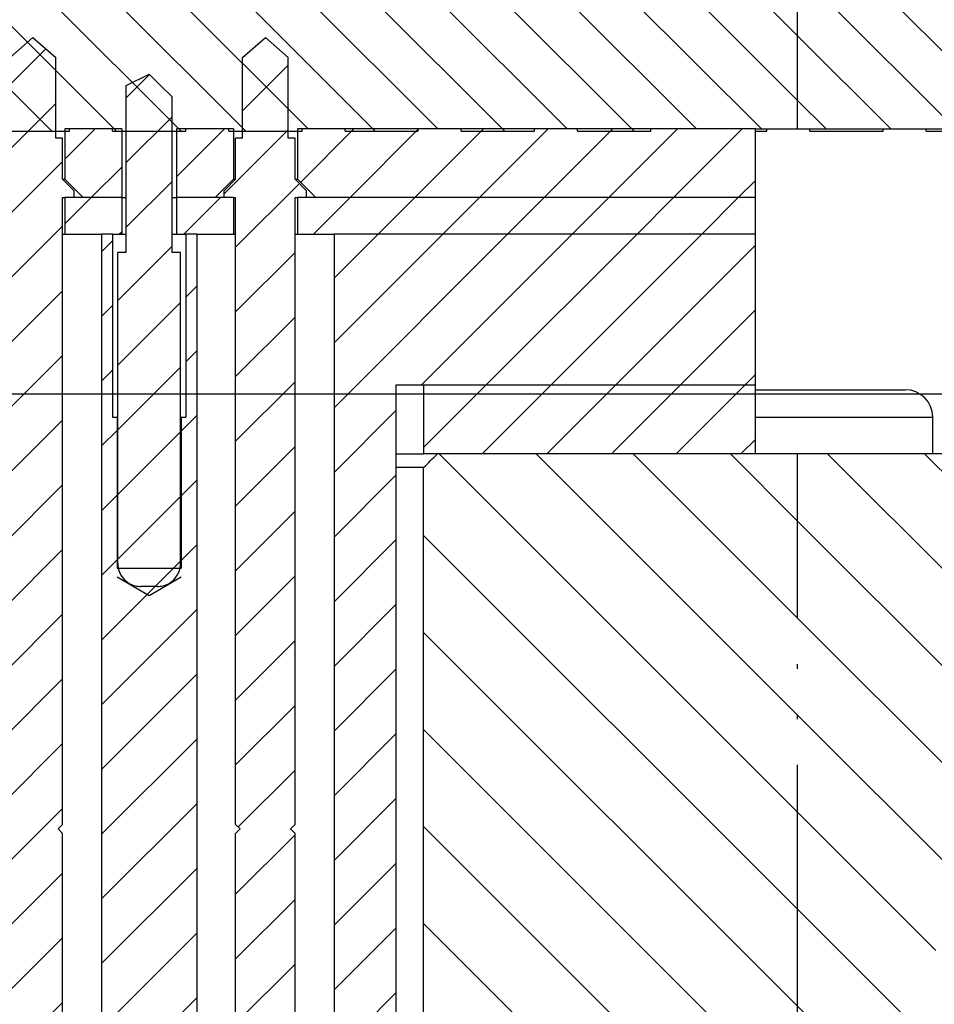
# Model space of a CAD drawing. Extents: x -1763 to 4575, y -3429 to 1051.
# Tile 137 of 193: x 3276 to 3296, y -2483 to -2461. Entities that reach past the tile are written whole.
import ezdxf

# ---------------------------------------------------------------- set-up
doc = ezdxf.new("R2010")
doc.units = 0
doc.linetypes.add('DASHED', pattern=[15, 7, -8])
doc.linetypes.add('PHANTOM', pattern=[13, 10, -1, 0, -1, 0, -1])
doc.layers.get('0').update_dxf_attribs({"linetype": 'CONTINUOUS'})
doc.layers.add('1', color=7, linetype='CONTINUOUS')
pattern_1 = [(225, (0, 0), (0.70710678, -0.70710678), [])]
pattern_2 = [(135, (0, 0), (-1.06066017, -1.06066017), [])]
pattern_3 = [(135, (0, 0), (-0.70710678, -0.70710678), [])]

# ---------------------------------------------------------------- blocks, each defined once
blk = doc.blocks.new('Z-STACK', base_point=(-660.966, -2613.082))
at = {"linetype": 'CONTINUOUS'}
h = blk.add_hatch(dxfattribs=at)
h.set_pattern_fill('USER', color=3, angle=135, pattern_type=0)
h.set_pattern_definition(pattern_3)
h.paths.add_polyline_path([(3262.982, -2463.768), (3262.459, -2463.768), (3262.263, -2463.768), (3262.261, -2463.768), (3262.141, -2463.768), (3262.141, -2463.818), (3260.541, -2463.818), (3260.541, -2463.768), (3260.467, -2463.768), (3259.601, -2463.768), (3259.601, -2463.818), (3258.001, -2463.818), (3258.001, -2463.768), (3257.07, -2463.768), (3257.061, -2463.768), (3257.061, -2463.818), (3255.461, -2463.818), (3255.461, -2463.768), (3255.274, -2463.768), (3255.078, -2463.768), (3254.521, -2463.768), (3254.521, -2463.818), (3252.921, -2463.818), (3252.921, -2463.768), (3251.981, -2463.768), (3251.981, -2463.818), (3250.381, -2463.818), (3250.381, -2463.768), (3249.886, -2463.768), (3249.69, -2463.768), (3249.441, -2463.768), (3249.441, -2463.818), (3247.841, -2463.818), (3247.841, -2463.768), (3246.901, -2463.768), (3246.901, -2463.818), (3245.301, -2463.818), (3245.301, -2463.768), (3245.066, -2463.768), (3244.684, -2463.768), (3244.498, -2463.768), (3244.361, -2463.768), (3244.361, -2463.818), (3242.761, -2463.818), (3242.761, -2463.768), (3242.702, -2463.768), (3242.506, -2463.768), (3242.237, -2463.768), (3241.855, -2463.768), (3241.821, -2463.768), (3241.821, -2463.818), (3240.221, -2463.818), (3240.221, -2463.768), (3239.874, -2463.768), (3239.492, -2463.768), (3239.281, -2463.768), (3239.11, -2463.768), (3238.914, -2463.768), (3238.645, -2463.768), (3238.285, -2463.768), (3238.263, -2463.768), (3237.882, -2463.768), (3237.681, -2463.768), (3237.5, -2463.768), (3237.407, -2463.768), (3237.314, -2463.768), (3237.118, -2463.768), (3237.053, -2463.768), (3237.045, -2463.768), (3236.741, -2463.768), (3236.663, -2463.768), (3236.282, -2463.768), (3235.9, -2463.768), (3235.78, -2463.768), (3235.518, -2463.768), (3235.322, -2463.768), (3235.141, -2463.768), (3235.053, -2463.768), (3234.671, -2463.768), (3234.24, -2463.768), (3234.24, -2460.268), (3234.494, -2460.268), (3235.311, -2460.268), (3236.661, -2460.268), (3237.561, -2460.268), (3240.911, -2460.268), (3249.311, -2460.268), (3253.561, -2460.268), (3255.451, -2460.268), (3255.451, -2460.218), (3293.291, -2460.218), (3293.291, -2460.268), (3293.291, -2463.768), (3292.621, -2463.768), (3292.368, -2463.768), (3291.021, -2463.768), (3290.081, -2463.768), (3290.081, -2463.818), (3288.481, -2463.818), (3288.481, -2463.768), (3287.541, -2463.768), (3287.541, -2463.818), (3285.941, -2463.818), (3285.941, -2463.768), (3285.001, -2463.768), (3285.001, -2463.818), (3283.401, -2463.818), (3283.401, -2463.768), (3282.461, -2463.768), (3282.461, -2463.818), (3282.161, -2463.818), (3281.161, -2463.818), (3280.861, -2463.818), (3280.861, -2463.768), (3279.921, -2463.768), (3279.921, -2463.818), (3279.621, -2463.818), (3278.621, -2463.818), (3278.321, -2463.818), (3278.321, -2463.768), (3277.381, -2463.768), (3277.381, -2463.818), (3277.081, -2463.818), (3276.081, -2463.818), (3275.781, -2463.818), (3275.781, -2463.768), (3274.841, -2463.768), (3274.841, -2463.818), (3273.241, -2463.818), (3273.241, -2463.768), (3272.301, -2463.768), (3272.301, -2463.818), (3270.701, -2463.818), (3270.701, -2463.768), (3269.761, -2463.768), (3269.761, -2463.818), (3268.161, -2463.818), (3268.161, -2463.768), (3267.221, -2463.768), (3267.221, -2463.818), (3265.621, -2463.818), (3265.621, -2463.768), (3265.332, -2463.768), (3264.877, -2463.768), (3264.681, -2463.768), (3264.681, -2463.818), (3263.081, -2463.818), (3263.081, -2463.768)])
h = blk.add_hatch(dxfattribs=at)
h.set_pattern_fill('USER', color=3, angle=135, pattern_type=0)
h.set_pattern_definition(pattern_3)
h.paths.add_polyline_path([(3340.811, -2460.268), (3344.831, -2460.268), (3344.831, -2462.368), (3343.431, -2463.768), (3340.881, -2463.768), (3339.281, -2463.768), (3338.341, -2463.768), (3336.741, -2463.768), (3335.801, -2463.768), (3334.201, -2463.768), (3333.261, -2463.768), (3331.661, -2463.768), (3330.721, -2463.768), (3329.121, -2463.768), (3328.181, -2463.768), (3326.581, -2463.768), (3325.641, -2463.768), (3324.041, -2463.768), (3323.101, -2463.768), (3321.501, -2463.768), (3320.561, -2463.768), (3318.961, -2463.768), (3318.021, -2463.768), (3316.421, -2463.768), (3315.481, -2463.768), (3313.881, -2463.768), (3312.941, -2463.768), (3311.341, -2463.768), (3310.401, -2463.768), (3308.801, -2463.768), (3307.861, -2463.768), (3306.261, -2463.768), (3305.321, -2463.768), (3303.721, -2463.768), (3302.781, -2463.768), (3301.181, -2463.768), (3300.241, -2463.768), (3298.641, -2463.768), (3297.701, -2463.768), (3296.101, -2463.768), (3295.161, -2463.768), (3293.561, -2463.768), (3293.291, -2463.768), (3293.291, -2460.268), (3295.811, -2460.268), (3300.311, -2460.268), (3315.931, -2460.268), (3336.311, -2460.268)])
h = blk.add_hatch(dxfattribs=at)
h.set_pattern_fill('USER', color=1, angle=225, pattern_type=0)
h.set_pattern_definition(pattern_1)
h.paths.add_polyline_path([(3275.681, -2465.118), (3275.931, -2464.868), (3275.931, -2463.968), (3276.081, -2463.968), (3276.081, -2463.818), (3276.081, -2463.768), (3276.081, -2462.818), (3276.081, -2462.202), (3276.581, -2461.768), (3277.081, -2462.202), (3277.081, -2463.068), (3277.081, -2463.768), (3277.081, -2463.818), (3277.081, -2463.968), (3277.231, -2463.968), (3277.231, -2464.868), (3277.481, -2465.118), (3277.481, -2465.268), (3277.281, -2465.268), (3277.231, -2465.268), (3277.231, -2466.068), (3277.231, -2478.968), (3277.131, -2479.068), (3277.231, -2479.168), (3277.231, -2497.468), (3277.131, -2497.568), (3277.231, -2497.668), (3277.231, -2503.085), (3277.231, -2503.885), (3277.231, -2510.068), (3277.231, -2510.868), (3277.231, -2511.768), (3277.231, -2512.668), (3277.081, -2512.668), (3277.081, -2512.768), (3277.081, -2513.268), (3277.081, -2513.718), (3277.081, -2513.768), (3277.081, -2514.518), (3277.081, -2514.835), (3276.581, -2515.268), (3276.081, -2514.835), (3276.081, -2514.268), (3276.081, -2513.768), (3276.081, -2513.468), (3276.081, -2513.268), (3276.081, -2512.768), (3276.081, -2512.668), (3275.931, -2512.668), (3275.931, -2511.768), (3275.931, -2510.868), (3275.931, -2510.068), (3275.931, -2503.885), (3275.931, -2503.085), (3275.931, -2497.668), (3276.031, -2497.568), (3275.931, -2497.468), (3275.931, -2479.168), (3276.031, -2479.068), (3275.931, -2478.968), (3275.931, -2466.068), (3275.931, -2465.268), (3275.881, -2465.268), (3275.681, -2465.268)])
h = blk.add_hatch(dxfattribs=at)
h.set_pattern_fill('USER', color=1, angle=225, pattern_type=0)
h.set_pattern_definition(pattern_1)
h.paths.add_polyline_path([(3281.661, -2515.268), (3281.161, -2514.835), (3281.161, -2514.268), (3281.161, -2513.768), (3281.161, -2513.468), (3281.161, -2513.268), (3281.161, -2512.768), (3281.161, -2512.668), (3281.011, -2512.668), (3281.011, -2511.768), (3281.011, -2510.868), (3281.011, -2510.068), (3281.011, -2503.885), (3281.011, -2503.085), (3281.011, -2497.668), (3281.111, -2497.568), (3281.011, -2497.468), (3281.011, -2479.168), (3281.111, -2479.068), (3281.011, -2478.968), (3281.011, -2466.068), (3281.011, -2465.268), (3280.961, -2465.268), (3280.761, -2465.268), (3280.761, -2465.118), (3281.011, -2464.868), (3281.011, -2463.968), (3281.161, -2463.968), (3281.161, -2463.818), (3281.161, -2463.768), (3281.161, -2462.818), (3281.161, -2462.202), (3281.661, -2461.768), (3282.161, -2462.202), (3282.161, -2463.068), (3282.161, -2463.768), (3282.161, -2463.818), (3282.161, -2463.968), (3282.311, -2463.968), (3282.311, -2464.868), (3282.561, -2465.118), (3282.561, -2465.268), (3282.361, -2465.268), (3282.311, -2465.268), (3282.311, -2466.068), (3282.311, -2478.968), (3282.211, -2479.068), (3282.311, -2479.168), (3282.311, -2497.468), (3282.211, -2497.568), (3282.311, -2497.668), (3282.311, -2503.085), (3282.311, -2503.885), (3282.311, -2510.068), (3282.311, -2510.868), (3282.311, -2511.768), (3282.311, -2512.668), (3282.161, -2512.668), (3282.161, -2512.768), (3282.161, -2513.268), (3282.161, -2513.718), (3282.161, -2513.768), (3282.161, -2514.518), (3282.161, -2514.835)])
h = blk.add_hatch(dxfattribs=at)
h.set_pattern_fill('USER', color=1, angle=225, pattern_type=0)
h.set_pattern_definition(pattern_1)
edge = h.paths.add_edge_path()
edge.add_line((3278.621, -2463.818), (3278.621, -2463.768))
edge.add_line((3278.621, -2463.768), (3278.621, -2462.818))
edge.add_line((3278.621, -2462.818), (3279.121, -2462.568))
edge.add_line((3279.121, -2462.568), (3279.371, -2462.818))
edge.add_line((3279.371, -2462.818), (3279.621, -2463.068))
edge.add_line((3279.621, -2463.068), (3279.621, -2463.768))
edge.add_line((3279.621, -2463.768), (3279.621, -2463.818))
edge.add_line((3279.621, -2463.818), (3279.621, -2463.968))
edge.add_line((3279.621, -2463.968), (3279.621, -2466.068))
edge.add_line((3279.621, -2466.068), (3279.621, -2466.468))
edge.add_line((3279.621, -2466.468), (3279.771, -2466.468))
edge.add_line((3279.771, -2466.468), (3279.806, -2466.468))
edge.add_line((3279.806, -2466.468), (3279.806, -2470.068))
edge.add_line((3279.806, -2470.068), (3279.806, -2473.268))
edge.add_arc((3279.306, -2473.268), 0.5, 348.463, 360, ccw=False)
edge.add_arc((3279.306, -2473.268), 0.5, 323.1301, 348.463, ccw=False)
edge.add_arc((3279.306, -2473.268), 0.5, 270, 323.1301, ccw=False)
edge.add_line((3279.306, -2473.768), (3279.121, -2473.768))
edge.add_line((3279.121, -2473.768), (3278.936, -2473.768))
edge.add_arc((3278.936, -2473.268), 0.5, 216.8699, 270, ccw=False)
edge.add_arc((3278.936, -2473.268), 0.5, 191.537, 216.8699, ccw=False)
edge.add_arc((3278.936, -2473.268), 0.5, 540, 191.537, ccw=False)
edge.add_line((3278.436, -2473.268), (3278.436, -2470.068))
edge.add_line((3278.436, -2470.068), (3278.436, -2466.468))
edge.add_line((3278.436, -2466.468), (3278.471, -2466.468))
edge.add_line((3278.471, -2466.468), (3278.621, -2466.468))
edge.add_line((3278.621, -2466.468), (3278.621, -2466.068))
edge.add_line((3278.621, -2466.068), (3278.621, -2463.968))
edge.add_line((3278.621, -2463.968), (3278.621, -2463.818))
h = blk.add_hatch(dxfattribs=at)
h.set_pattern_fill('USER', color=1, angle=225, pattern_type=0)
h.set_pattern_definition(pattern_1)
h.paths.add_polyline_path([(3278.321, -2463.768), (3277.381, -2463.768), (3277.281, -2463.768), (3277.281, -2464.868), (3277.681, -2465.268), (3278.221, -2465.268), (3278.471, -2465.268), (3278.521, -2465.268), (3278.521, -2463.768)])
h = blk.add_hatch(dxfattribs=at)
h.set_pattern_fill('USER', color=1, angle=225, pattern_type=0)
h.set_pattern_definition(pattern_1)
h.paths.add_polyline_path([(3280.961, -2464.868), (3280.561, -2465.268), (3280.021, -2465.268), (3279.771, -2465.268), (3279.721, -2465.268), (3279.721, -2463.768), (3279.921, -2463.768), (3280.861, -2463.768), (3280.961, -2463.768)])
h = blk.add_hatch(dxfattribs=at)
h.set_pattern_fill('USER', color=1, angle=225, pattern_type=0)
h.set_pattern_definition(pattern_1)
h.paths.add_polyline_path([(3285.941, -2463.768), (3285.001, -2463.768), (3283.401, -2463.768), (3282.461, -2463.768), (3282.361, -2463.768), (3282.361, -2464.868), (3282.761, -2465.268), (3292.368, -2465.268), (3292.368, -2463.768), (3291.021, -2463.768), (3290.081, -2463.768), (3288.481, -2463.768), (3287.541, -2463.768)])
h = blk.add_hatch(dxfattribs=at)
h.set_pattern_fill('USER', color=1, angle=225, pattern_type=0)
h.set_pattern_definition(pattern_1)
h.paths.add_polyline_path([(3277.681, -2465.268), (3277.481, -2465.268), (3277.281, -2465.268), (3277.281, -2466.068), (3278.081, -2466.068), (3278.321, -2466.068), (3278.521, -2466.068), (3278.521, -2465.268), (3278.471, -2465.268), (3278.221, -2465.268)])
h = blk.add_hatch(dxfattribs=at)
h.set_pattern_fill('USER', color=1, angle=225, pattern_type=0)
h.set_pattern_definition(pattern_1)
h.paths.add_polyline_path([(3279.771, -2465.268), (3279.721, -2465.268), (3279.721, -2466.068), (3279.921, -2466.068), (3280.161, -2466.068), (3280.961, -2466.068), (3280.961, -2465.268), (3280.761, -2465.268), (3280.561, -2465.268), (3280.021, -2465.268)])
h = blk.add_hatch(dxfattribs=at)
h.set_pattern_fill('USER', color=1, angle=225, pattern_type=0)
h.set_pattern_definition(pattern_1)
h.paths.add_polyline_path([(3282.761, -2465.268), (3282.561, -2465.268), (3282.361, -2465.268), (3282.361, -2466.068), (3283.161, -2466.068), (3292.368, -2466.068), (3292.368, -2465.268)])
h = blk.add_hatch(dxfattribs=at)
h.set_pattern_fill('USER', color=1, angle=225, pattern_type=0)
h.set_pattern_definition(pattern_1)
h.paths.add_polyline_path([(3279.921, -2470.068), (3279.921, -2466.068), (3280.161, -2466.068), (3280.161, -2511.768), (3279.921, -2511.768), (3279.921, -2507.768), (3279.821, -2507.768), (3279.821, -2503.768), (3279.806, -2503.768), (3279.706, -2503.768), (3278.536, -2503.768), (3278.436, -2503.768), (3278.421, -2503.768), (3278.421, -2507.768), (3278.321, -2507.768), (3278.321, -2511.768), (3278.081, -2511.768), (3278.081, -2466.068), (3278.321, -2466.068), (3278.321, -2470.068), (3278.421, -2470.068), (3278.421, -2473.368), (3278.446, -2473.368), (3279.796, -2473.368), (3279.821, -2473.368), (3279.821, -2470.068)])
h = blk.add_hatch(dxfattribs=at)
h.set_pattern_fill('USER', color=1, angle=225, pattern_type=0)
h.set_pattern_definition(pattern_1)
h.paths.add_polyline_path([(3285.119, -2469.368), (3284.514, -2469.368), (3284.514, -2511.768), (3283.161, -2511.768), (3283.161, -2466.068), (3292.368, -2466.068), (3292.368, -2469.368)])
h = blk.add_hatch(dxfattribs=at)
h.set_pattern_fill('USER', color=1, angle=225, pattern_type=0)
h.set_pattern_definition(pattern_1)
h.paths.add_polyline_path([(3286.057, -2470.868), (3286.026, -2470.868), (3285.975, -2470.868), (3285.889, -2470.868), (3285.768, -2470.868), (3285.706, -2470.868), (3285.662, -2470.868), (3285.636, -2470.868), (3285.598, -2470.868), (3285.575, -2470.868), (3285.472, -2470.868), (3285.449, -2470.868), (3285.445, -2470.868), (3285.421, -2470.868), (3285.266, -2470.868), (3285.248, -2470.868), (3285.212, -2470.868), (3285.119, -2470.868), (3285.119, -2469.368), (3292.368, -2469.368), (3292.368, -2470.868), (3290.467, -2470.868), (3290.38, -2470.868), (3290.274, -2470.868), (3290.129, -2470.868), (3290.102, -2470.868), (3290.084, -2470.868), (3290.027, -2470.868), (3289.937, -2470.868), (3289.888, -2470.868), (3289.799, -2470.868), (3289.681, -2470.868), (3289.623, -2470.868), (3289.548, -2470.868), (3289.435, -2470.868), (3288.911, -2470.868), (3288.652, -2470.868), (3288.328, -2470.868), (3288.323, -2470.868), (3288.043, -2470.868), (3287.993, -2470.868), (3287.932, -2470.868), (3287.826, -2470.868), (3287.812, -2470.868), (3287.787, -2470.868), (3287.744, -2470.868), (3287.579, -2470.868), (3287.472, -2470.868), (3287.439, -2470.868), (3287.378, -2470.868), (3287.231, -2470.868), (3287.089, -2470.868), (3286.969, -2470.868), (3286.707, -2470.868), (3286.667, -2470.868)])
h = blk.add_hatch(dxfattribs=at)
h.set_pattern_fill('USER', color=4, scale=1.5, angle=135, pattern_type=0)
h.set_pattern_definition(pattern_2)
edge = h.paths.add_edge_path()
edge.add_line((3293.291, -2470.868), (3292.368, -2470.868))
edge.add_line((3292.368, -2470.868), (3290.467, -2470.868))
edge.add_line((3290.467, -2470.868), (3290.38, -2470.868))
edge.add_line((3290.38, -2470.868), (3290.274, -2470.868))
edge.add_line((3290.274, -2470.868), (3290.129, -2470.868))
edge.add_line((3290.129, -2470.868), (3290.102, -2470.868))
edge.add_line((3290.102, -2470.868), (3290.084, -2470.868))
edge.add_line((3290.084, -2470.868), (3290.027, -2470.868))
edge.add_line((3290.027, -2470.868), (3289.937, -2470.868))
edge.add_line((3289.937, -2470.868), (3289.888, -2470.868))
edge.add_line((3289.888, -2470.868), (3289.799, -2470.868))
edge.add_line((3289.799, -2470.868), (3289.681, -2470.868))
edge.add_line((3289.681, -2470.868), (3289.623, -2470.868))
edge.add_line((3289.623, -2470.868), (3289.548, -2470.868))
edge.add_line((3289.548, -2470.868), (3289.435, -2470.868))
edge.add_line((3289.435, -2470.868), (3288.911, -2470.868))
edge.add_line((3288.911, -2470.868), (3288.652, -2470.868))
edge.add_line((3288.652, -2470.868), (3288.328, -2470.868))
edge.add_line((3288.328, -2470.868), (3288.323, -2470.868))
edge.add_line((3288.323, -2470.868), (3288.043, -2470.868))
edge.add_line((3288.043, -2470.868), (3287.993, -2470.868))
edge.add_line((3287.993, -2470.868), (3287.932, -2470.868))
edge.add_line((3287.932, -2470.868), (3287.826, -2470.868))
edge.add_line((3287.826, -2470.868), (3287.812, -2470.868))
edge.add_line((3287.812, -2470.868), (3287.787, -2470.868))
edge.add_line((3287.787, -2470.868), (3287.744, -2470.868))
edge.add_line((3287.744, -2470.868), (3287.579, -2470.868))
edge.add_line((3287.579, -2470.868), (3287.472, -2470.868))
edge.add_line((3287.472, -2470.868), (3287.439, -2470.868))
edge.add_line((3287.439, -2470.868), (3287.378, -2470.868))
edge.add_line((3287.378, -2470.868), (3287.231, -2470.868))
edge.add_line((3287.231, -2470.868), (3287.089, -2470.868))
edge.add_line((3287.089, -2470.868), (3286.969, -2470.868))
edge.add_line((3286.969, -2470.868), (3286.707, -2470.868))
edge.add_line((3286.707, -2470.868), (3286.667, -2470.868))
edge.add_line((3286.667, -2470.868), (3286.057, -2470.868))
edge.add_line((3286.057, -2470.868), (3286.026, -2470.868))
edge.add_line((3286.026, -2470.868), (3285.975, -2470.868))
edge.add_line((3285.975, -2470.868), (3285.889, -2470.868))
edge.add_line((3285.889, -2470.868), (3285.768, -2470.868))
edge.add_line((3285.768, -2470.868), (3285.706, -2470.868))
edge.add_line((3285.706, -2470.868), (3285.662, -2470.868))
edge.add_line((3285.662, -2470.868), (3285.636, -2470.868))
edge.add_line((3285.636, -2470.868), (3285.598, -2470.868))
edge.add_line((3285.598, -2470.868), (3285.575, -2470.868))
edge.add_line((3285.575, -2470.868), (3285.472, -2470.868))
edge.add_line((3285.472, -2470.868), (3285.449, -2470.868))
edge.add_line((3285.449, -2470.868), (3285.445, -2470.868))
edge.add_line((3285.445, -2470.868), (3285.421, -2470.868))
edge.add_spline(control_points=[(3285.421, -2470.868), (3285.371, -2470.918), (3285.27, -2471.018), (3285.169, -2471.118), (3285.119, -2471.168)], knot_values=[0, 0, 0, 0, 0.212901, 0.425803, 0.425803, 0.425803, 0.425803], degree=3, periodic=0)
edge.add_line((3285.119, -2471.168), (3285.119, -2500.568))
edge.add_spline(control_points=[(3285.119, -2500.568), (3285.169, -2500.618), (3285.27, -2500.718), (3285.371, -2500.818), (3285.421, -2500.868)], knot_values=[0, 0, 0, 0, 0.212901, 0.425803, 0.425803, 0.425803, 0.425803], degree=3, periodic=0)
edge.add_line((3285.421, -2500.868), (3293.291, -2500.868))
edge.add_line((3293.291, -2500.868), (3293.291, -2470.868))
h = blk.add_hatch(dxfattribs=at)
h.set_pattern_fill('USER', color=4, scale=1.5, angle=135, pattern_type=0)
h.set_pattern_definition(pattern_2)
h.paths.add_polyline_path([(3299.886, -2471.568), (3299.886, -2472.668), (3299.886, -2478.968), (3299.586, -2479.268), (3299.186, -2479.268), (3298.886, -2479.268), (3298.886, -2480.368), (3296.811, -2480.368), (3296.311, -2480.368), (3296.311, -2500.568), (3296.011, -2500.868), (3293.291, -2500.868), (3293.291, -2470.868), (3299.586, -2470.868), (3299.886, -2471.168)])
at = {"color": 30, "linetype": 'PHANTOM'}
blk.add_line((3293.291, -2463.768), (3293.291, -2460.268), dxfattribs=at)
at = {"color": 7, "linetype": 'CONTINUOUS'}
for p, q in [((3276.081, -2462.202), (3276.581, -2461.768)), ((3276.581, -2461.768), (3277.081, -2462.202)), ((3281.161, -2462.202), (3281.661, -2461.768)), ((3281.661, -2461.768), (3282.161, -2462.202)), ((3277.081, -2463.068), (3277.081, -2462.202)), ((3281.161, -2462.818), (3281.161, -2462.202)), ((3282.161, -2463.068), (3282.161, -2462.202)), ((3278.621, -2462.818), (3279.121, -2462.568)), ((3279.121, -2462.568), (3279.371, -2462.818)), ((3278.621, -2463.768), (3278.621, -2462.818)), ((3279.371, -2462.818), (3279.621, -2463.068)), ((3281.161, -2463.768), (3281.161, -2462.818)), ((3277.081, -2463.768), (3277.081, -2463.068)), ((3279.621, -2463.768), (3279.621, -2463.068)), ((3282.161, -2463.768), (3282.161, -2463.068)), ((3277.081, -2463.818), (3277.081, -2463.768)), ((3277.081, -2463.968), (3277.081, -2463.818)), ((3277.281, -2463.768), (3277.281, -2464.868)), ((3278.521, -2463.768), (3278.521, -2465.268)), ((3278.621, -2463.818), (3278.621, -2463.768)), ((3278.621, -2463.968), (3278.621, -2463.818)), ((3279.621, -2463.818), (3279.621, -2463.768)), ((3279.621, -2463.968), (3279.621, -2463.818)), ((3279.721, -2463.768), (3279.721, -2465.268)), ((3280.961, -2463.768), (3280.961, -2464.868)), ((3281.161, -2463.818), (3281.161, -2463.768)), ((3281.161, -2463.968), (3281.161, -2463.818)), ((3282.161, -2463.818), (3282.161, -2463.768)), ((3282.161, -2463.968), (3282.161, -2463.818)), ((3282.361, -2463.768), (3282.361, -2464.868)), ((3292.368, -2465.268), (3292.368, -2463.768)), ((3277.231, -2464.868), (3277.231, -2463.968)), ((3278.621, -2466.068), (3278.621, -2463.968)), ((3279.621, -2466.068), (3279.621, -2463.968)), ((3281.011, -2464.868), (3281.011, -2463.968)), ((3282.311, -2464.868), (3282.311, -2463.968)), ((3277.231, -2464.868), (3277.281, -2464.868)), ((3277.231, -2464.868), (3277.481, -2465.118)), ((3277.281, -2464.868), (3277.681, -2465.268)), ((3280.961, -2464.868), (3280.561, -2465.268)), ((3281.011, -2464.868), (3280.761, -2465.118)), ((3280.961, -2464.868), (3281.011, -2464.868)), ((3282.311, -2464.868), (3282.361, -2464.868)), ((3282.311, -2464.868), (3282.561, -2465.118)), ((3282.361, -2464.868), (3282.761, -2465.268)), ((3277.481, -2465.268), (3277.481, -2465.118)), ((3280.761, -2465.268), (3280.761, -2465.118)), ((3282.561, -2465.268), (3282.561, -2465.118)), ((3277.231, -2465.268), (3277.281, -2465.268)), ((3277.231, -2466.068), (3277.231, -2465.268)), ((3277.481, -2465.268), (3277.281, -2465.268)), ((3277.281, -2465.268), (3277.281, -2466.068)), ((3277.481, -2465.268), (3277.281, -2465.268)), ((3277.681, -2465.268), (3277.481, -2465.268)), ((3278.221, -2465.268), (3277.681, -2465.268)), ((3278.221, -2465.268), (3277.681, -2465.268)), ((3278.471, -2465.268), (3278.221, -2465.268)), ((3278.471, -2465.268), (3278.221, -2465.268)), ((3278.521, -2465.268), (3278.471, -2465.268)), ((3278.521, -2465.268), (3278.471, -2465.268)), ((3278.521, -2465.268), (3278.621, -2465.268)), ((3278.521, -2465.268), (3278.521, -2466.068)), ((3278.521, -2465.268), (3278.621, -2465.268)), ((3279.621, -2465.268), (3279.721, -2465.268)), ((3279.621, -2465.268), (3279.721, -2465.268)), ((3279.771, -2465.268), (3279.721, -2465.268)), ((3279.721, -2465.268), (3279.721, -2466.068)), ((3279.771, -2465.268), (3279.721, -2465.268)), ((3280.021, -2465.268), (3279.771, -2465.268)), ((3280.021, -2465.268), (3279.771, -2465.268)), ((3280.561, -2465.268), (3280.021, -2465.268)), ((3280.561, -2465.268), (3280.021, -2465.268)), ((3280.761, -2465.268), (3280.561, -2465.268)), ((3280.961, -2465.268), (3280.761, -2465.268)), ((3280.961, -2465.268), (3280.761, -2465.268)), ((3280.961, -2465.268), (3281.011, -2465.268)), ((3280.961, -2465.268), (3280.961, -2466.068)), ((3281.011, -2466.068), (3281.011, -2465.268)), ((3282.311, -2466.068), (3282.311, -2465.268)), ((3282.311, -2465.268), (3282.361, -2465.268)), ((3282.561, -2465.268), (3282.361, -2465.268)), ((3282.361, -2465.268), (3282.361, -2466.068)), ((3282.561, -2465.268), (3282.361, -2465.268)), ((3282.761, -2465.268), (3282.561, -2465.268)), ((3292.368, -2465.268), (3282.761, -2465.268)), ((3292.368, -2465.268), (3282.761, -2465.268)), ((3292.368, -2466.068), (3292.368, -2465.268)), ((3277.231, -2478.968), (3277.231, -2466.068)), ((3277.231, -2466.068), (3277.281, -2466.068)), ((3277.281, -2466.068), (3278.081, -2466.068)), ((3278.321, -2466.068), (3278.081, -2466.068)), ((3278.081, -2466.068), (3278.081, -2511.768)), ((3278.321, -2466.068), (3278.081, -2466.068)), ((3278.321, -2466.068), (3278.521, -2466.068)), ((3278.321, -2466.068), (3278.321, -2470.068)), ((3278.521, -2466.068), (3278.621, -2466.068)), ((3278.621, -2466.468), (3278.621, -2466.068)), ((3279.621, -2466.068), (3279.721, -2466.068)), ((3279.621, -2466.468), (3279.621, -2466.068)), ((3279.721, -2466.068), (3279.921, -2466.068)), ((3280.161, -2466.068), (3279.921, -2466.068)), ((3280.161, -2466.068), (3279.921, -2466.068)), ((3279.921, -2466.068), (3279.921, -2470.068)), ((3280.161, -2466.068), (3280.961, -2466.068)), ((3280.161, -2466.068), (3280.161, -2511.768)), ((3280.961, -2466.068), (3281.011, -2466.068)), ((3281.011, -2478.968), (3281.011, -2466.068)), ((3282.311, -2478.968), (3282.311, -2466.068)), ((3282.311, -2466.068), (3282.361, -2466.068)), ((3282.361, -2466.068), (3283.161, -2466.068)), ((3292.368, -2466.068), (3283.161, -2466.068)), ((3283.161, -2466.068), (3283.161, -2511.768)), ((3292.368, -2466.068), (3283.161, -2466.068)), ((3292.368, -2469.368), (3292.368, -2466.068)), ((3278.471, -2466.468), (3278.436, -2466.468)), ((3278.436, -2470.068), (3278.436, -2466.468)), ((3278.621, -2466.468), (3278.471, -2466.468)), ((3279.771, -2466.468), (3279.621, -2466.468)), ((3279.806, -2466.468), (3279.771, -2466.468)), ((3279.806, -2470.068), (3279.806, -2466.468)), ((3284.514, -2469.368), (3284.514, -2511.768)), ((3285.119, -2469.368), (3284.514, -2469.368)), ((3292.368, -2469.368), (3285.119, -2469.368)), ((3285.119, -2469.368), (3285.119, -2470.868)), ((3292.368, -2469.368), (3285.119, -2469.368)), ((3292.368, -2470.868), (3292.368, -2469.368)), ((3292.368, -2469.468), (3294.589, -2469.468)), ((3294.589, -2469.468), (3295.644, -2469.468)), ((3278.321, -2470.068), (3278.421, -2470.068)), ((3278.421, -2470.068), (3278.421, -2473.368)), ((3278.421, -2470.068), (3278.436, -2470.068)), ((3278.436, -2473.268), (3278.436, -2470.068)), ((3279.806, -2470.068), (3279.821, -2470.068)), ((3279.806, -2473.268), (3279.806, -2470.068)), ((3279.821, -2470.068), (3279.821, -2473.368)), ((3279.821, -2470.068), (3279.921, -2470.068)), ((3296.244, -2470.868), (3296.244, -2470.068)), ((3292.368, -2470.868), (3290.467, -2470.868)), ((3278.421, -2473.368), (3278.446, -2473.368)), ((3278.446, -2473.368), (3279.796, -2473.368)), ((3279.796, -2473.368), (3279.821, -2473.368)), ((3279.121, -2473.768), (3278.936, -2473.768)), ((3279.306, -2473.768), (3279.121, -2473.768)), ((3277.131, -2479.068), (3277.231, -2478.968)), ((3281.111, -2479.068), (3281.011, -2478.968)), ((3282.211, -2479.068), (3282.311, -2478.968)), ((3277.131, -2479.068), (3277.231, -2479.168)), ((3277.231, -2497.468), (3277.231, -2479.168)), ((3281.111, -2479.068), (3281.011, -2479.168)), ((3281.011, -2497.468), (3281.011, -2479.168)), ((3282.211, -2479.068), (3282.311, -2479.168)), ((3282.311, -2497.468), (3282.311, -2479.168))]:
    blk.add_line(p, q, dxfattribs=at)
at = {"color": 7, "linetype": 'DASHED'}
for p, q in [((3277.081, -2463.068), (3277.081, -2462.202)), ((3281.161, -2462.818), (3281.161, -2462.202)), ((3282.161, -2463.068), (3282.161, -2462.202)), ((3278.621, -2462.818), (3279.121, -2462.568)), ((3279.121, -2462.568), (3279.371, -2462.818)), ((3278.621, -2463.768), (3278.621, -2462.818)), ((3278.621, -2463.768), (3278.621, -2462.818)), ((3279.371, -2462.818), (3279.621, -2463.068)), ((3281.161, -2463.768), (3281.161, -2462.818)), ((3281.161, -2463.768), (3281.161, -2462.818)), ((3277.081, -2463.768), (3277.081, -2463.068)), ((3277.081, -2463.768), (3277.081, -2463.068)), ((3279.621, -2463.768), (3279.621, -2463.068)), ((3279.621, -2463.768), (3279.621, -2463.068)), ((3282.161, -2463.768), (3282.161, -2463.068)), ((3282.161, -2463.768), (3282.161, -2463.068)), ((3277.231, -2464.868), (3277.231, -2463.968)), ((3281.011, -2464.868), (3281.011, -2463.968)), ((3282.311, -2464.868), (3282.311, -2463.968)), ((3277.231, -2464.868), (3277.481, -2465.118)), ((3281.011, -2464.868), (3280.761, -2465.118)), ((3282.311, -2464.868), (3282.561, -2465.118)), ((3277.481, -2465.268), (3277.481, -2465.118)), ((3280.761, -2465.268), (3280.761, -2465.118)), ((3282.561, -2465.268), (3282.561, -2465.118)), ((3277.231, -2465.268), (3277.281, -2465.268)), ((3277.231, -2465.268), (3277.281, -2465.268)), ((3277.231, -2466.068), (3277.231, -2465.268)), ((3277.231, -2465.268), (3277.281, -2465.268)), ((3277.481, -2465.268), (3277.281, -2465.268)), ((3277.481, -2465.268), (3277.281, -2465.268)), ((3277.681, -2465.268), (3277.481, -2465.268)), ((3278.471, -2465.268), (3278.221, -2465.268)), ((3278.521, -2465.268), (3278.471, -2465.268)), ((3278.521, -2465.268), (3278.621, -2465.268)), ((3279.621, -2465.268), (3279.721, -2465.268)), ((3279.771, -2465.268), (3279.721, -2465.268)), ((3280.021, -2465.268), (3279.771, -2465.268)), ((3280.761, -2465.268), (3280.561, -2465.268)), ((3280.961, -2465.268), (3280.761, -2465.268)), ((3280.961, -2465.268), (3280.761, -2465.268)), ((3280.961, -2465.268), (3281.011, -2465.268)), ((3280.961, -2465.268), (3281.011, -2465.268)), ((3280.961, -2465.268), (3281.011, -2465.268)), ((3281.011, -2466.068), (3281.011, -2465.268)), ((3282.311, -2465.268), (3282.361, -2465.268)), ((3282.311, -2466.068), (3282.311, -2465.268)), ((3282.311, -2465.268), (3282.361, -2465.268)), ((3282.311, -2465.268), (3282.361, -2465.268)), ((3282.561, -2465.268), (3282.361, -2465.268)), ((3282.561, -2465.268), (3282.361, -2465.268)), ((3282.761, -2465.268), (3282.561, -2465.268)), ((3277.231, -2478.968), (3277.231, -2466.068)), ((3277.231, -2466.068), (3277.281, -2466.068)), ((3277.281, -2466.068), (3278.081, -2466.068)), ((3278.321, -2466.068), (3278.521, -2466.068)), ((3278.521, -2466.068), (3278.621, -2466.068)), ((3278.621, -2466.468), (3278.621, -2466.068)), ((3279.621, -2466.068), (3279.721, -2466.068)), ((3279.621, -2466.468), (3279.621, -2466.068)), ((3279.721, -2466.068), (3279.921, -2466.068)), ((3280.161, -2466.068), (3280.961, -2466.068)), ((3280.961, -2466.068), (3281.011, -2466.068)), ((3281.011, -2478.968), (3281.011, -2466.068)), ((3282.311, -2478.968), (3282.311, -2466.068)), ((3282.311, -2466.068), (3282.361, -2466.068)), ((3282.361, -2466.068), (3283.161, -2466.068)), ((3278.471, -2466.468), (3278.436, -2466.468)), ((3278.436, -2470.068), (3278.436, -2466.468)), ((3278.621, -2466.468), (3278.471, -2466.468)), ((3279.771, -2466.468), (3279.621, -2466.468)), ((3279.806, -2466.468), (3279.771, -2466.468)), ((3279.806, -2470.068), (3279.806, -2466.468)), ((3285.119, -2469.368), (3284.514, -2469.368)), ((3278.436, -2473.268), (3278.436, -2470.068)), ((3279.806, -2473.268), (3279.806, -2470.068)), ((3279.121, -2473.768), (3278.936, -2473.768)), ((3279.306, -2473.768), (3279.121, -2473.768)), ((3277.131, -2479.068), (3277.231, -2478.968)), ((3281.111, -2479.068), (3281.011, -2478.968)), ((3282.211, -2479.068), (3282.311, -2478.968)), ((3277.131, -2479.068), (3277.231, -2479.168)), ((3277.231, -2497.468), (3277.231, -2479.168)), ((3281.111, -2479.068), (3281.011, -2479.168)), ((3281.011, -2497.468), (3281.011, -2479.168)), ((3282.211, -2479.068), (3282.311, -2479.168)), ((3282.311, -2497.468), (3282.311, -2479.168))]:
    blk.add_line(p, q, dxfattribs=at)
at = {"color": 3, "linetype": 'CONTINUOUS'}
for p, q in [((3276.081, -2463.818), (3277.081, -2463.818)), ((3277.081, -2463.818), (3277.381, -2463.818)), ((3277.381, -2463.768), (3277.281, -2463.768)), ((3277.381, -2463.818), (3277.381, -2463.768)), ((3278.321, -2463.768), (3277.381, -2463.768)), ((3278.321, -2463.768), (3277.381, -2463.768)), ((3278.321, -2463.818), (3278.321, -2463.768)), ((3278.521, -2463.768), (3278.321, -2463.768)), ((3278.321, -2463.818), (3278.621, -2463.818)), ((3278.621, -2463.818), (3279.621, -2463.818)), ((3279.621, -2463.818), (3279.921, -2463.818)), ((3279.921, -2463.768), (3279.721, -2463.768)), ((3280.861, -2463.768), (3279.921, -2463.768)), ((3279.921, -2463.818), (3279.921, -2463.768)), ((3280.861, -2463.768), (3279.921, -2463.768)), ((3280.861, -2463.818), (3280.861, -2463.768)), ((3280.961, -2463.768), (3280.861, -2463.768)), ((3280.861, -2463.818), (3281.161, -2463.818)), ((3281.161, -2463.818), (3282.161, -2463.818)), ((3282.161, -2463.818), (3282.461, -2463.818)), ((3282.461, -2463.768), (3282.361, -2463.768)), ((3282.461, -2463.818), (3282.461, -2463.768)), ((3283.401, -2463.768), (3282.461, -2463.768)), ((3283.401, -2463.768), (3282.461, -2463.768)), ((3283.401, -2463.818), (3283.401, -2463.768)), ((3285.001, -2463.768), (3283.401, -2463.768)), ((3283.401, -2463.818), (3285.001, -2463.818)), ((3285.941, -2463.768), (3285.001, -2463.768)), ((3285.001, -2463.818), (3285.001, -2463.768)), ((3285.941, -2463.768), (3285.001, -2463.768)), ((3285.941, -2463.818), (3285.941, -2463.768)), ((3287.541, -2463.768), (3285.941, -2463.768)), ((3285.941, -2463.818), (3287.541, -2463.818)), ((3288.481, -2463.768), (3287.541, -2463.768)), ((3287.541, -2463.818), (3287.541, -2463.768)), ((3288.481, -2463.768), (3287.541, -2463.768)), ((3288.481, -2463.818), (3288.481, -2463.768)), ((3290.081, -2463.768), (3288.481, -2463.768)), ((3288.481, -2463.818), (3290.081, -2463.818)), ((3291.021, -2463.768), (3290.081, -2463.768)), ((3290.081, -2463.818), (3290.081, -2463.768)), ((3291.021, -2463.768), (3290.081, -2463.768)), ((3292.368, -2463.768), (3291.021, -2463.768)), ((3292.368, -2463.768), (3291.021, -2463.768)), ((3292.368, -2463.768), (3292.621, -2463.768)), ((3292.368, -2463.818), (3292.621, -2463.818)), ((3292.621, -2463.768), (3293.291, -2463.768)), ((3292.621, -2463.818), (3292.621, -2463.768)), ((3293.291, -2463.768), (3293.561, -2463.768)), ((3293.561, -2463.818), (3293.561, -2463.768)), ((3293.561, -2463.768), (3295.161, -2463.768)), ((3293.561, -2463.818), (3294.361, -2463.818)), ((3294.361, -2463.818), (3295.161, -2463.818)), ((3295.161, -2463.818), (3295.161, -2463.768)), ((3295.161, -2463.768), (3296.101, -2463.768)), ((3296.101, -2463.818), (3296.101, -2463.768)), ((3296.101, -2463.768), (3297.701, -2463.768)), ((3296.101, -2463.818), (3296.901, -2463.818)), ((3277.231, -2463.968), (3277.081, -2463.968)), ((3281.161, -2463.968), (3281.011, -2463.968)), ((3282.311, -2463.968), (3282.161, -2463.968))]:
    blk.add_line(p, q, dxfattribs=at)
at = {"color": 3, "linetype": 'DASHED'}
for p, q in [((3277.081, -2463.818), (3277.081, -2463.768)), ((3277.081, -2463.818), (3277.081, -2463.768)), ((3277.081, -2463.968), (3277.081, -2463.818)), ((3277.081, -2463.968), (3277.081, -2463.818)), ((3278.621, -2463.818), (3278.621, -2463.768)), ((3278.621, -2463.818), (3278.621, -2463.768)), ((3278.621, -2463.968), (3278.621, -2463.818)), ((3278.621, -2463.968), (3278.621, -2463.818)), ((3279.621, -2463.818), (3279.621, -2463.768)), ((3279.621, -2463.818), (3279.621, -2463.768)), ((3279.621, -2463.968), (3279.621, -2463.818)), ((3279.621, -2463.968), (3279.621, -2463.818)), ((3281.161, -2463.818), (3281.161, -2463.768)), ((3281.161, -2463.818), (3281.161, -2463.768)), ((3281.161, -2463.968), (3281.161, -2463.818)), ((3281.161, -2463.968), (3281.161, -2463.818)), ((3282.161, -2463.818), (3282.161, -2463.768)), ((3282.161, -2463.818), (3282.161, -2463.768)), ((3282.161, -2463.968), (3282.161, -2463.818)), ((3282.161, -2463.968), (3282.161, -2463.818)), ((3277.231, -2463.968), (3277.081, -2463.968)), ((3278.621, -2466.068), (3278.621, -2463.968)), ((3279.621, -2466.068), (3279.621, -2463.968)), ((3281.161, -2463.968), (3281.011, -2463.968)), ((3282.311, -2463.968), (3282.161, -2463.968))]:
    blk.add_line(p, q, dxfattribs=at)
at = {"color": 6, "linetype": 'CONTINUOUS'}
for p, q in [((3310.811, -2469.568), (3261.226, -2469.568)), ((3284.514, -2470.868), (3284.567, -2470.868)), ((3284.567, -2470.868), (3284.573, -2470.868)), ((3284.573, -2470.868), (3284.618, -2470.868)), ((3284.618, -2470.868), (3284.655, -2470.868)), ((3284.655, -2470.868), (3284.716, -2470.868)), ((3284.716, -2470.868), (3284.769, -2470.868)), ((3284.769, -2470.868), (3284.781, -2470.868)), ((3284.781, -2470.868), (3284.798, -2470.868)), ((3284.798, -2470.868), (3284.829, -2470.868)), ((3284.829, -2470.868), (3284.905, -2470.868)), ((3284.905, -2470.868), (3284.982, -2470.868)), ((3284.982, -2470.868), (3285.009, -2470.868)), ((3285.009, -2470.868), (3285.037, -2470.868)), ((3285.037, -2470.868), (3285.066, -2470.868)), ((3285.066, -2470.868), (3285.119, -2470.868)), ((3285.212, -2470.868), (3285.119, -2470.868)), ((3285.248, -2470.868), (3285.212, -2470.868)), ((3285.266, -2470.868), (3285.248, -2470.868)), ((3285.421, -2470.868), (3285.266, -2470.868)), ((3285.445, -2470.868), (3285.421, -2470.868)), ((3285.449, -2470.868), (3285.445, -2470.868)), ((3285.472, -2470.868), (3285.449, -2470.868)), ((3285.575, -2470.868), (3285.472, -2470.868)), ((3285.598, -2470.868), (3285.575, -2470.868)), ((3285.636, -2470.868), (3285.598, -2470.868)), ((3285.662, -2470.868), (3285.636, -2470.868)), ((3285.706, -2470.868), (3285.662, -2470.868)), ((3285.768, -2470.868), (3285.706, -2470.868)), ((3285.889, -2470.868), (3285.768, -2470.868)), ((3285.975, -2470.868), (3285.889, -2470.868)), ((3286.026, -2470.868), (3285.975, -2470.868)), ((3286.057, -2470.868), (3286.026, -2470.868)), ((3286.667, -2470.868), (3286.057, -2470.868)), ((3286.707, -2470.868), (3286.667, -2470.868)), ((3286.969, -2470.868), (3286.707, -2470.868)), ((3287.089, -2470.868), (3286.969, -2470.868)), ((3287.231, -2470.868), (3287.089, -2470.868)), ((3287.378, -2470.868), (3287.231, -2470.868)), ((3287.439, -2470.868), (3287.378, -2470.868)), ((3287.472, -2470.868), (3287.439, -2470.868)), ((3287.579, -2470.868), (3287.472, -2470.868)), ((3287.744, -2470.868), (3287.579, -2470.868)), ((3287.787, -2470.868), (3287.744, -2470.868)), ((3287.812, -2470.868), (3287.787, -2470.868)), ((3287.826, -2470.868), (3287.812, -2470.868)), ((3287.932, -2470.868), (3287.826, -2470.868)), ((3287.993, -2470.868), (3287.932, -2470.868)), ((3288.043, -2470.868), (3287.993, -2470.868)), ((3288.323, -2470.868), (3288.043, -2470.868)), ((3288.328, -2470.868), (3288.323, -2470.868)), ((3288.652, -2470.868), (3288.328, -2470.868)), ((3288.911, -2470.868), (3288.652, -2470.868)), ((3289.435, -2470.868), (3288.911, -2470.868)), ((3289.548, -2470.868), (3289.435, -2470.868)), ((3289.623, -2470.868), (3289.548, -2470.868)), ((3289.681, -2470.868), (3289.623, -2470.868)), ((3289.799, -2470.868), (3289.681, -2470.868)), ((3289.888, -2470.868), (3289.799, -2470.868)), ((3289.937, -2470.868), (3289.888, -2470.868)), ((3290.027, -2470.868), (3289.937, -2470.868)), ((3290.084, -2470.868), (3290.027, -2470.868)), ((3290.102, -2470.868), (3290.084, -2470.868)), ((3290.129, -2470.868), (3290.102, -2470.868)), ((3290.274, -2470.868), (3290.129, -2470.868)), ((3290.38, -2470.868), (3290.274, -2470.868)), ((3290.467, -2470.868), (3290.38, -2470.868))]:
    blk.add_line(p, q, dxfattribs=at)
at = {"color": 1, "linetype": 'CONTINUOUS'}
for p, q in [((3292.368, -2470.068), (3295.014, -2470.068)), ((3295.014, -2470.068), (3296.244, -2470.068))]:
    blk.add_line(p, q, dxfattribs=at)
at = {"color": 4, "linetype": 'DASHED'}
for p, q in [((3284.514, -2470.868), (3284.567, -2470.868)), ((3284.567, -2470.868), (3284.573, -2470.868)), ((3284.573, -2470.868), (3284.618, -2470.868)), ((3284.618, -2470.868), (3284.655, -2470.868)), ((3284.655, -2470.868), (3284.716, -2470.868)), ((3284.716, -2470.868), (3284.769, -2470.868)), ((3284.769, -2470.868), (3284.781, -2470.868)), ((3284.781, -2470.868), (3284.798, -2470.868)), ((3284.798, -2470.868), (3284.817, -2470.868)), ((3284.817, -2470.868), (3284.829, -2470.868)), ((3284.829, -2470.868), (3284.905, -2470.868)), ((3284.905, -2470.868), (3284.982, -2470.868)), ((3284.982, -2470.868), (3285.009, -2470.868)), ((3285.009, -2470.868), (3285.037, -2470.868)), ((3285.037, -2470.868), (3285.066, -2470.868)), ((3285.066, -2470.868), (3285.119, -2470.868)), ((3285.212, -2470.868), (3285.119, -2470.868)), ((3285.248, -2470.868), (3285.212, -2470.868)), ((3285.266, -2470.868), (3285.248, -2470.868)), ((3285.421, -2470.868), (3285.266, -2470.868))]:
    blk.add_line(p, q, dxfattribs=at)
at = {"color": 4, "linetype": 'CONTINUOUS'}
for p, q in [((3285.445, -2470.868), (3285.421, -2470.868)), ((3285.449, -2470.868), (3285.445, -2470.868)), ((3285.472, -2470.868), (3285.449, -2470.868)), ((3285.575, -2470.868), (3285.472, -2470.868)), ((3285.598, -2470.868), (3285.575, -2470.868)), ((3285.636, -2470.868), (3285.598, -2470.868)), ((3285.662, -2470.868), (3285.636, -2470.868)), ((3285.706, -2470.868), (3285.662, -2470.868)), ((3285.768, -2470.868), (3285.706, -2470.868)), ((3285.889, -2470.868), (3285.768, -2470.868)), ((3285.975, -2470.868), (3285.889, -2470.868)), ((3286.026, -2470.868), (3285.975, -2470.868)), ((3286.057, -2470.868), (3286.026, -2470.868)), ((3286.667, -2470.868), (3286.057, -2470.868)), ((3286.707, -2470.868), (3286.667, -2470.868)), ((3286.969, -2470.868), (3286.707, -2470.868)), ((3287.089, -2470.868), (3286.969, -2470.868)), ((3287.231, -2470.868), (3287.089, -2470.868)), ((3287.378, -2470.868), (3287.231, -2470.868)), ((3287.439, -2470.868), (3287.378, -2470.868)), ((3287.472, -2470.868), (3287.439, -2470.868)), ((3287.579, -2470.868), (3287.472, -2470.868)), ((3287.744, -2470.868), (3287.579, -2470.868)), ((3287.787, -2470.868), (3287.744, -2470.868)), ((3287.812, -2470.868), (3287.787, -2470.868)), ((3287.826, -2470.868), (3287.812, -2470.868)), ((3287.932, -2470.868), (3287.826, -2470.868)), ((3287.993, -2470.868), (3287.932, -2470.868)), ((3288.043, -2470.868), (3287.993, -2470.868)), ((3288.323, -2470.868), (3288.043, -2470.868)), ((3288.328, -2470.868), (3288.323, -2470.868)), ((3288.652, -2470.868), (3288.328, -2470.868)), ((3288.911, -2470.868), (3288.652, -2470.868)), ((3289.435, -2470.868), (3288.911, -2470.868)), ((3289.548, -2470.868), (3289.435, -2470.868)), ((3289.623, -2470.868), (3289.548, -2470.868)), ((3289.681, -2470.868), (3289.623, -2470.868)), ((3289.799, -2470.868), (3289.681, -2470.868)), ((3289.888, -2470.868), (3289.799, -2470.868)), ((3289.937, -2470.868), (3289.888, -2470.868)), ((3290.027, -2470.868), (3289.937, -2470.868)), ((3290.084, -2470.868), (3290.027, -2470.868)), ((3290.102, -2470.868), (3290.084, -2470.868)), ((3290.129, -2470.868), (3290.102, -2470.868)), ((3290.274, -2470.868), (3290.129, -2470.868)), ((3290.38, -2470.868), (3290.274, -2470.868)), ((3290.467, -2470.868), (3290.38, -2470.868)), ((3292.368, -2470.868), (3290.467, -2470.868)), ((3293.291, -2470.868), (3292.368, -2470.868)), ((3299.586, -2470.868), (3293.291, -2470.868)), ((3285.119, -2471.168), (3284.514, -2471.168)), ((3285.119, -2500.568), (3285.119, -2471.168))]:
    blk.add_line(p, q, dxfattribs=at)
at = {"color": 4, "linetype": 'PHANTOM'}
blk.add_line((3293.291, -2500.868), (3293.291, -2470.868), dxfattribs=at)
at = {"color": 7, "linetype": 'CONTINUOUS'}
for centre, radius, start, end in [((3295.644, -2470.068), 0.6, 0, 90), ((3278.936, -2473.268), 0.5, 180, -168.463), ((3278.936, -2473.268), 0.5, -168.463, -143.1301), ((3279.306, -2473.268), 0.5, -36.8699, -11.537), ((3279.306, -2473.268), 0.5, -11.537, 0), ((3278.936, -2473.268), 0.5, -143.1301, -90), ((3279.306, -2473.268), 0.5, -90, -36.8699)]:
    blk.add_arc(centre, radius, start, end, dxfattribs=at)
at = {"color": 7, "linetype": 'DASHED'}
for centre, start, end in [((3278.936, -2473.268), 180, -168.463), ((3278.936, -2473.268), -168.463, -143.1301), ((3279.306, -2473.268), -36.8699, -11.537), ((3279.306, -2473.268), -11.537, 0), ((3278.936, -2473.268), -143.1301, -90), ((3279.306, -2473.268), -90, -36.8699)]:
    blk.add_arc(centre, 0.5, start, end, dxfattribs=at)
at = {"color": 4, "linetype": 'CONTINUOUS'}
blk.add_open_spline([(3285.119, -2471.168), (3285.169, -2471.118), (3285.219, -2471.068), (3285.27, -2471.018), (3285.32, -2470.968), (3285.371, -2470.918), (3285.421, -2470.868)], degree=3, knots=[0, 0, 0, 0, 0.2129013, 0.2129013, 0.2129013, 0.4258026, 0.4258026, 0.4258026, 0.4258026], dxfattribs=at)
at = {"layer": '1', "color": 7, "linetype": 'CONTINUOUS'}
for p, q in [((3279.121, -2473.973), (3278.421, -2473.568)), ((3279.821, -2473.568), (3279.121, -2473.973))]:
    blk.add_line(p, q, dxfattribs=at)

msp = doc.modelspace()

# ---------------------------------------------------------------- block references
at = {"layer": '1'}
msp.add_blockref('Z-STACK', (-660.966, -2613.082), dxfattribs=at)

doc.saveas('drawing.dxf')
